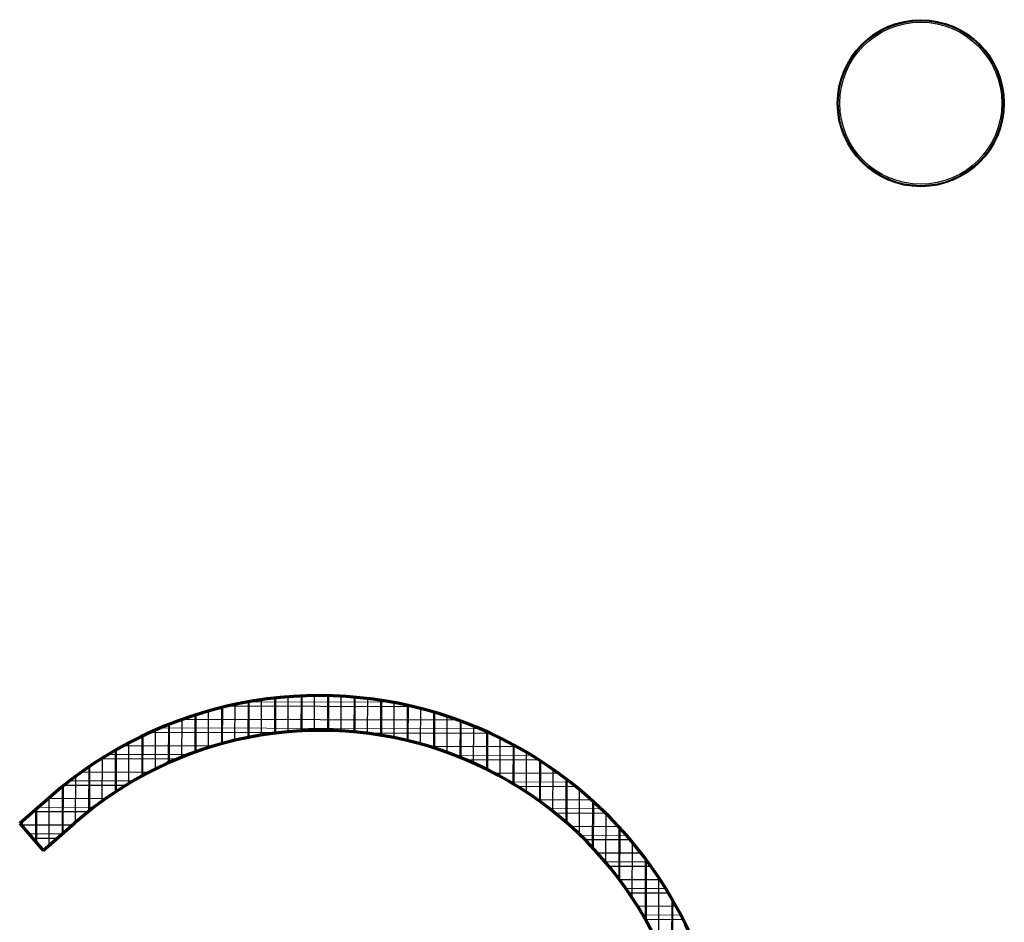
# Model space of a CAD drawing. Header units: millimetres. Extents: x 98667 to 994031, y -2704 to 533009.
# Tile 157 of 256: x 571716 to 577611, y 324435 to 329838. Entities that reach past the tile are written whole.
import ezdxf

# ---------------------------------------------------------------- set-up
doc = ezdxf.new("R2010")
doc.units = ezdxf.units.MM
for name, color, linetype in [('A-COL ENCLOUSER INNER', 1, 'Continuous'), ('A-COL ENCLOUSER OUTER', 6, 'Continuous'), ('A-WALL-PATT-50', 5, 'Continuous')]:
    doc.layers.add(name, color=color, linetype=linetype)
doc.layers.add('A-WALL-FULL', color=6, linetype='Continuous', lineweight=70)
doc.layers.add('A-WALL-PATT', color=5, linetype='Continuous', lineweight=15)

msp = doc.modelspace()

# ---------------------------------------------------------------- linework, layer by layer
at = {"layer": 'A-COL ENCLOUSER INNER', "color": 251}
for radius in [494, 494, 485, 485]:
    msp.add_circle((577110.8, 329338.1), radius, dxfattribs=at)
at = {"layer": 'A-COL ENCLOUSER OUTER', "color": 251}
msp.add_circle((577110.8, 329338.1), 500, dxfattribs=at)
msp.add_circle((577110.8, 329338.1), 500, dxfattribs=at)
at = {"layer": 'A-WALL-FULL', "color": 251, "linetype": 'ByBlock'}
for p, q in [((571904.1, 325190.5), (571715.8, 325026.9)), ((571715.8, 325026.9), (571856.4, 324865.2)), ((571856.4, 324865.2), (572044.6, 325028.8))]:
    msp.add_line(p, q, dxfattribs=at)
for centre, radius, start, end in [((573508.8, 323349.6), 2442.2, 310.92191, 131.07809), ((573518.9, 323348.9), 2235.1, 310.74082, 131.26968)]:
    msp.add_arc(centre, radius, start, end, dxfattribs=at)
at = {"layer": 'A-WALL-PATT', "color": 251, "linetype": 'Continuous'}
for p, q in [((573089.6, 325542.4), (573090.2, 325755.6)), ((573941.2, 325753.2), (573089.7, 325755.6)), ((573248.4, 325567.6), (573249, 325777.9)), ((573407.2, 325581.2), (573407.8, 325789.7)), ((573566, 325583.5), (573566.6, 325791.1)), ((573724.7, 325574.5), (573725.3, 325782.2)), ((573883.4, 325554.1), (573884, 325762.8)), ((572930.8, 325505.2), (572931.4, 325722.5)), ((574042.1, 325521.9), (574042.7, 325732.7)), ((572771.9, 325455.5), (572772.5, 325678.1)), ((574200.7, 325477.5), (574201.3, 325691.6)), ((574359.3, 325420), (574359.9, 325638.7)), ((574474, 325593), (572556.1, 325598.3)), ((572613, 325392.2), (572613.6, 325621.8)), ((572454, 325314), (572454.7, 325552.6)), ((574517.8, 325348.4), (574518.5, 325573.3)), ((572295, 325219.1), (572295.7, 325469.2)), ((574676.4, 325261), (574677, 325494.3)), ((572727.1, 325439.1), (572246.7, 325440.4)), ((574782.4, 325433.4), (574322.2, 325434.7)), ((572135.9, 325104.8), (572136.6, 325369.9)), ((574834.8, 325155.6), (574835.5, 325400)), ((574993.2, 325028.8), (574993.9, 325288.3)), ((571976.8, 324969.9), (571977.6, 325252.1)), ((572395.6, 325281.2), (572015.8, 325282.3)), ((575012.5, 325274), (574652.9, 325275)), ((571817.9, 324909.5), (571818.4, 325116.1)), ((572159.6, 325123.1), (571827.5, 325124)), ((575196.6, 325114.7), (574888, 325115.6)), ((575151.5, 324875.4), (575152.3, 325156)), ((575309.8, 324686.3), (575310.6, 324998.2)), ((571971.1, 324964.9), (571769.2, 324965.4)), ((575348.7, 324955.6), (575071.9, 324956.3)), ((575476.3, 324796.5), (575221.3, 324797.2)), ((575467.9, 324443.1), (575468.9, 324806.5)), ((575583.9, 324637.4), (575344.8, 324638.1)), ((575625.6, 324095.5), (575626.9, 324565.3)), ((575674.5, 324478.4), (575447.3, 324479.1))]:
    msp.add_line(p, q, dxfattribs=at)
at = {"layer": 'A-WALL-PATT-50', "color": 251, "linetype": 'Continuous'}
for p, q in [((573163.6, 325555.6), (573164.2, 325767.4)), ((573243, 325566.9), (573243.6, 325777.3)), ((573322.4, 325575.4), (573323, 325784.7)), ((573401.8, 325580.9), (573402.4, 325789.5)), ((573481.2, 325583.7), (573481.8, 325791.6)), ((573560.6, 325583.6), (573561.1, 325791.2)), ((573639.9, 325580.7), (573640.5, 325788.2)), ((573719.3, 325575), (573719.9, 325782.6)), ((573798.7, 325566.4), (573799.2, 325774.5)), ((573878, 325555), (573878.6, 325763.6)), ((572845.9, 325480.3), (572846.5, 325700.3)), ((572925.3, 325503.8), (572925.9, 325721.2)), ((574075.7, 325725.1), (572955.1, 325728.2)), ((573004.8, 325524.1), (573005.4, 325739.3)), ((573084.2, 325541.3), (573084.8, 325754.7)), ((573957.3, 325540.6), (573957.9, 325750.1)), ((574036.7, 325523.2), (574037.2, 325733.9)), ((574116, 325502.8), (574116.6, 325715)), ((572687, 325423.4), (572687.6, 325649.6)), ((574342.8, 325645), (572687.5, 325649.5)), ((572766.5, 325453.5), (572767.1, 325676.4)), ((574195.3, 325479.2), (574195.9, 325693.1)), ((574274.6, 325452.4), (574275.2, 325668.4)), ((574353.9, 325422.2), (574354.5, 325640.7)), ((572528.1, 325352.4), (572528.7, 325586.5)), ((572607.5, 325389.8), (572608.2, 325619.7)), ((574433.2, 325388.5), (574433.8, 325609.9)), ((572448.6, 325311.1), (572449.2, 325550)), ((573256.9, 325568.6), (572493.4, 325570.7)), ((574536.4, 325565.1), (573793.2, 325567.1)), ((574512.4, 325351.1), (574513.1, 325575.8)), ((574591.7, 325309.7), (574592.3, 325538.3)), ((572289.6, 325215.5), (572290.2, 325466.1)), ((572878.4, 325490.3), (572336, 325491.8)), ((572369.1, 325265.6), (572369.7, 325509.9)), ((574693.4, 325485.3), (574171.2, 325486.7)), ((574670.9, 325264.2), (574671.6, 325497.2)), ((572657.9, 325411.5), (572202, 325412.8)), ((572210, 325160.7), (572210.7, 325418.2)), ((574827, 325405.5), (574391.3, 325406.7)), ((574750.2, 325214.3), (574750.8, 325452.4)), ((574829.4, 325159.5), (574830.1, 325403.5)), ((572130.5, 325100.5), (572131.2, 325366.2)), ((574908.6, 325099.5), (574909.3, 325350.3)), ((572050.9, 325034.3), (572051.7, 325309.5)), ((572489, 325332.6), (572084.9, 325333.7)), ((574943.7, 325325.8), (574559.7, 325326.9)), ((574987.8, 325033.6), (574988.5, 325292.5)), ((571971.4, 324965.1), (571972.1, 325247.7)), ((572349.4, 325253.6), (571980.7, 325254.6)), ((575047.4, 325246.2), (574698.9, 325247.1)), ((575067, 324961.1), (575067.7, 325229.5)), ((572229.5, 325174.6), (571886.7, 325175.5)), ((571891.8, 324896), (571892.6, 325180.6)), ((575140.7, 325166.5), (574818.4, 325167.4)), ((571812.5, 324915.7), (571813, 325111.4)), ((575146.1, 324881.2), (575146.9, 325160.9)), ((572124.2, 325095.5), (571795.7, 325096.4)), ((575225.2, 325086.9), (574923.2, 325087.8)), ((575225.3, 324792.5), (575226.1, 325086.1)), ((572030.3, 325016.4), (571724.2, 325017.2)), ((571733.4, 325006.7), (571733.4, 325042.2)), ((575302.2, 325007.3), (575016.5, 325008.1)), ((575304.4, 324693.5), (575305.2, 325004.1)), ((571939.2, 324937.2), (571793.4, 324937.6)), ((575372.6, 324927.8), (575100.2, 324928.5)), ((575383.4, 324581.5), (575384.4, 324913.8)), ((575437.2, 324848.2), (575175.9, 324848.9)), ((575462.5, 324452.7), (575463.5, 324813.7)), ((575496.4, 324768.7), (575244.6, 324769.4)), ((575541.4, 324300.3), (575542.5, 324701.8)), ((575550.9, 324689.1), (575307.1, 324689.8)), ((575600.9, 324609.6), (575364.1, 324610.3)), ((575646.7, 324530.1), (575416, 324530.8)), ((575620.3, 324110.5), (575621.5, 324574.6)), ((575688.7, 324450.6), (575463.3, 324451.3))]:
    msp.add_line(p, q, dxfattribs=at)

doc.saveas('drawing.dxf')
